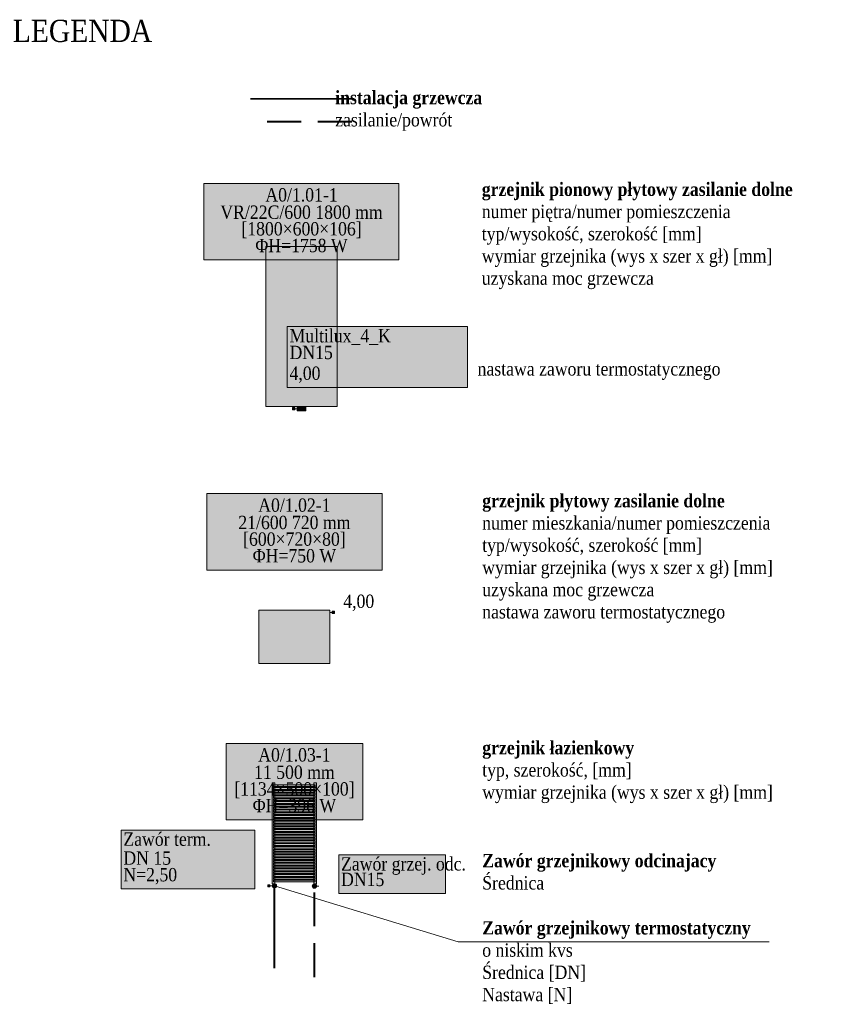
# Model space of a CAD drawing. Header units: millimetres. Extents: x -848 to 77789, y -17557 to 12238.
# Tile 4 of 79: x 39963 to 49210, y -14152 to -3074. Entities that reach past the tile are written whole.
import ezdxf
from ezdxf.enums import TextEntityAlignment as Align

# ---------------------------------------------------------------- set-up
doc = ezdxf.new("R2010")
doc.units = ezdxf.units.MM
doc.linetypes.add('DASHED', pattern=[0.1905, 0.127, -0.0635])
for name, color, linetype, lineweight, true_color in [('IS_Działka (powrotna)', 5, 'Continuous', 40, 0x0000ff), ('IS_Działka (zasilająca)', 1, 'Continuous', 40, 0xff0000), ('IS_Grzejnik', 7, 'Continuous', 5, 0x000000), ('IS_Grzejnik (Rozwinięcie)', 7, 'Continuous', 5, 0x000000), ('IS_Wkładka zaworowa (Rozwinięcie)1', 7, 'Continuous', 5, 0x000000), ('IS_Zawór (DN_ nastawa) (Rozwinięcie)1', 7, 'Continuous', 5, 0x000000), ('IS_Zawór na gał_ powrotnej (Rozwinięcie)1', 7, 'Continuous', 5, 0x000000), ('IS_Zawór termostatyczny lub reg_ przepływu (Rozwinięcie)1', 7, 'Continuous', 5, 0x000000), ('IS_Zawór1', 7, 'Continuous', 5, 0x000000)]:
    doc.layers.add(name, color=color, linetype=linetype, lineweight=lineweight, true_color=true_color)
doc.layers.add('RR_ICO_opisy', color=7, linetype='Continuous')
doc.layers.add('RR_ICO_zasilanie_posadzka', color=34, linetype='Continuous', lineweight=35)
doc.styles.add('Garamond', font='GARA.TTF')
doc.styles.add('Garamond_____', font='GARA.TTF')

# ---------------------------------------------------------------- blocks, each defined once
blk = doc.blocks.new('16_TypRysunkowyGrzejnika_Plytowy_800_1800_106_True_7fc2eb2e-ac0c-4f1d-8d47-3740a1be48a0_Normal')
at = {"layer": 'IS_Grzejnik', "true_color": 0xff8000, "transparency": 33554457, "extrusion": (0, 0, -1)}
blk.add_hatch(color=30, dxfattribs=at).paths.add_polyline_path([(0.4, 0.9), (-0.4, 0.9), (-0.4, -0.9), (0.4, -0.9)])
at = {"layer": 'IS_Grzejnik'}
blk.add_lwpolyline([(-0.4, 0.9), (0.4, 0.9), (0.4, -0.9), (-0.4, -0.9)], close=True, dxfattribs=at)
blk = doc.blocks.new('16_TypRysunkowyZaworu_BlokPrzylaczeniowyTermostatycznyGrzejnikaKwadrat_PL_00000000-0000-0000-0000-000000000000_Normal')
at = {"layer": 'IS_Zawór1', "lineweight": 50, "true_color": 0xffffff, "transparency": 33554687}
blk.add_hatch(color=7, dxfattribs=at).paths.add_polyline_path([(-0.5, -0.5), (0.5, -0.5), (0.5, 0), (-0.5, 0)])
at = {"layer": 'IS_Zawór1', "lineweight": 50, "true_color": 0xffffff, "transparency": 33554687, "extrusion": (0, 0, -1)}
blk.add_hatch(color=7, dxfattribs=at).paths.add_polyline_path([(-0.75, -0.125), (-1, -0.125), (-1, -0.375), (-0.75, -0.375)])
at = {"layer": 'IS_Zawór1', "linetype": 'ByBlock', "lineweight": -2}
for points in [[(-0.5, -0.5), (0.5, -0.5), (0.5, 0), (-0.5, 0)], [(0.75, -0.125), (1, -0.125), (1, -0.375), (0.75, -0.375)]]:
    blk.add_lwpolyline(points, close=True, dxfattribs=at)
blk.add_polyline3d([(0.5, -0.25, 0), (0.75, -0.25, 0)], dxfattribs=at)
blk = doc.blocks.new('16_TypRysunkowyGrzejnika_Plytowy_800_600_80_True_7fc2eb2e-ac0c-4f1d-8d47-3740a1be48a0_Normal')
at = {"layer": 'IS_Grzejnik', "true_color": 0xff8000, "transparency": 33554457, "extrusion": (0, 0, -1)}
blk.add_hatch(color=30, dxfattribs=at).paths.add_polyline_path([(0.4, 0.3), (-0.4, 0.3), (-0.4, -0.3), (0.4, -0.3)])
at = {"layer": 'IS_Grzejnik'}
blk.add_lwpolyline([(-0.4, 0.3), (0.4, 0.3), (0.4, -0.3), (-0.4, -0.3)], close=True, dxfattribs=at)
blk = doc.blocks.new('16_TypRysunkowyZaworu_ZestGrzWbudKwadrat_PL_00000000-0000-0000-0000-000000000000_Normal')
at = {"layer": 'IS_Zawór1', "lineweight": 50, "true_color": 0xffffff, "transparency": 33554687, "extrusion": (0, 0, -1)}
blk.add_hatch(color=7, dxfattribs=at).paths.add_polyline_path([(-0.25, 0.125), (-0.5, 0.125), (-0.5, -0.125), (-0.25, -0.125)])
at = {"layer": 'IS_Zawór1', "linetype": 'ByBlock', "lineweight": -2}
blk.add_lwpolyline([(0.25, 0.125), (0.5, 0.125), (0.5, -0.125), (0.25, -0.125)], close=True, dxfattribs=at)
blk.add_polyline3d([(0, 0, 0), (0.25, 0, 0)], dxfattribs=at)
blk = doc.blocks.new('16_TypRysunkowyGrzejnika_LazienkowyPion_500_1134_100_True_7fc2eb2e-ac0c-4f1d-8d47-3740a1be48a0_Normal')
at = {"layer": 'IS_Grzejnik', "true_color": 0xff8000, "transparency": 33554457}
for points in [[(-0.25, -0.567), (-0.22, -0.567), (-0.22, 0.567), (-0.25, 0.567)], [(0.22, -0.567), (0.25, -0.567), (0.25, 0.567), (0.22, 0.567)]]:
    blk.add_hatch(color=30, dxfattribs=at).paths.add_polyline_path(points)
at = {"layer": 'IS_Grzejnik', "true_color": 0xff8000, "transparency": 33554457, "extrusion": (0, 0, -1)}
for points in [[(0.235, 0.547), (-0.235, 0.547), (-0.235, 0.527), (0.235, 0.527)], [(0.235, 0.515), (-0.235, 0.515), (-0.235, 0.495), (0.235, 0.495)], [(0.235, 0.484), (-0.235, 0.484), (-0.235, 0.464), (0.235, 0.464)], [(0.235, 0.452), (-0.235, 0.452), (-0.235, 0.432), (0.235, 0.432)], [(0.235, 0.421), (-0.235, 0.421), (-0.235, 0.401), (0.235, 0.401)], [(0.235, 0.389), (-0.235, 0.389), (-0.235, 0.369), (0.235, 0.369)], [(0.235, 0.357), (-0.235, 0.357), (-0.235, 0.337), (0.235, 0.337)], [(0.235, 0.326), (-0.235, 0.326), (-0.235, 0.306), (0.235, 0.306)], [(0.235, 0.294), (-0.235, 0.294), (-0.235, 0.274), (0.235, 0.274)], [(0.235, 0.263), (-0.235, 0.263), (-0.235, 0.243), (0.235, 0.243)], [(0.235, 0.231), (-0.235, 0.231), (-0.235, 0.211), (0.235, 0.211)], [(0.235, 0.2), (-0.235, 0.2), (-0.235, 0.18), (0.235, 0.18)], [(0.235, 0.168), (-0.235, 0.168), (-0.235, 0.148), (0.235, 0.148)], [(0.235, 0.136), (-0.235, 0.136), (-0.235, 0.116), (0.235, 0.116)], [(0.235, 0.105), (-0.235, 0.105), (-0.235, 0.085), (0.235, 0.085)], [(0.235, 0.073), (-0.235, 0.073), (-0.235, 0.053), (0.235, 0.053)], [(0.235, 0.042), (-0.235, 0.042), (-0.235, 0.022), (0.235, 0.022)], [(0.235, 0.01), (-0.235, 0.01), (-0.235, -0.01), (0.235, -0.01)], [(0.235, -0.022), (-0.235, -0.022), (-0.235, -0.042), (0.235, -0.042)], [(0.235, -0.053), (-0.235, -0.053), (-0.235, -0.073), (0.235, -0.073)], [(0.235, -0.085), (-0.235, -0.085), (-0.235, -0.105), (0.235, -0.105)], [(0.235, -0.116), (-0.235, -0.116), (-0.235, -0.136), (0.235, -0.136)], [(0.235, -0.148), (-0.235, -0.148), (-0.235, -0.168), (0.235, -0.168)], [(0.235, -0.18), (-0.235, -0.18), (-0.235, -0.2), (0.235, -0.2)], [(0.235, -0.211), (-0.235, -0.211), (-0.235, -0.231), (0.235, -0.231)], [(0.235, -0.243), (-0.235, -0.243), (-0.235, -0.263), (0.235, -0.263)], [(0.235, -0.274), (-0.235, -0.274), (-0.235, -0.294), (0.235, -0.294)], [(0.235, -0.306), (-0.235, -0.306), (-0.235, -0.326), (0.235, -0.326)], [(0.235, -0.337), (-0.235, -0.337), (-0.235, -0.357), (0.235, -0.357)], [(0.235, -0.369), (-0.235, -0.369), (-0.235, -0.389), (0.235, -0.389)], [(0.235, -0.401), (-0.235, -0.401), (-0.235, -0.421), (0.235, -0.421)], [(0.235, -0.432), (-0.235, -0.432), (-0.235, -0.452), (0.235, -0.452)], [(0.235, -0.464), (-0.235, -0.464), (-0.235, -0.484), (0.235, -0.484)], [(0.235, -0.495), (-0.235, -0.495), (-0.235, -0.515), (0.235, -0.515)], [(0.235, -0.527), (-0.235, -0.527), (-0.235, -0.547), (0.235, -0.547)]]:
    blk.add_hatch(color=30, dxfattribs=at).paths.add_polyline_path(points)
at = {"layer": 'IS_Grzejnik'}
for points in [[(-0.25, -0.567), (-0.22, -0.567), (-0.22, 0.567), (-0.25, 0.567)], [(0.22, -0.567), (0.25, -0.567), (0.25, 0.567), (0.22, 0.567)], [(-0.235, 0.547), (0.235, 0.547), (0.235, 0.527), (-0.235, 0.527)], [(-0.235, 0.515), (0.235, 0.515), (0.235, 0.495), (-0.235, 0.495)], [(-0.235, 0.484), (0.235, 0.484), (0.235, 0.464), (-0.235, 0.464)], [(-0.235, 0.452), (0.235, 0.452), (0.235, 0.432), (-0.235, 0.432)], [(-0.235, 0.421), (0.235, 0.421), (0.235, 0.401), (-0.235, 0.401)], [(-0.235, 0.389), (0.235, 0.389), (0.235, 0.369), (-0.235, 0.369)], [(-0.235, 0.357), (0.235, 0.357), (0.235, 0.337), (-0.235, 0.337)], [(-0.235, 0.326), (0.235, 0.326), (0.235, 0.306), (-0.235, 0.306)], [(-0.235, 0.294), (0.235, 0.294), (0.235, 0.274), (-0.235, 0.274)], [(-0.235, 0.263), (0.235, 0.263), (0.235, 0.243), (-0.235, 0.243)], [(-0.235, 0.231), (0.235, 0.231), (0.235, 0.211), (-0.235, 0.211)], [(-0.235, 0.2), (0.235, 0.2), (0.235, 0.18), (-0.235, 0.18)], [(-0.235, 0.168), (0.235, 0.168), (0.235, 0.148), (-0.235, 0.148)], [(-0.235, 0.136), (0.235, 0.136), (0.235, 0.116), (-0.235, 0.116)], [(-0.235, 0.105), (0.235, 0.105), (0.235, 0.085), (-0.235, 0.085)], [(-0.235, 0.073), (0.235, 0.073), (0.235, 0.053), (-0.235, 0.053)], [(-0.235, 0.042), (0.235, 0.042), (0.235, 0.022), (-0.235, 0.022)], [(-0.235, 0.01), (0.235, 0.01), (0.235, -0.01), (-0.235, -0.01)], [(-0.235, -0.022), (0.235, -0.022), (0.235, -0.042), (-0.235, -0.042)], [(-0.235, -0.053), (0.235, -0.053), (0.235, -0.073), (-0.235, -0.073)], [(-0.235, -0.085), (0.235, -0.085), (0.235, -0.105), (-0.235, -0.105)], [(-0.235, -0.116), (0.235, -0.116), (0.235, -0.136), (-0.235, -0.136)], [(-0.235, -0.148), (0.235, -0.148), (0.235, -0.168), (-0.235, -0.168)], [(-0.235, -0.18), (0.235, -0.18), (0.235, -0.2), (-0.235, -0.2)], [(-0.235, -0.211), (0.235, -0.211), (0.235, -0.231), (-0.235, -0.231)], [(-0.235, -0.243), (0.235, -0.243), (0.235, -0.263), (-0.235, -0.263)], [(-0.235, -0.274), (0.235, -0.274), (0.235, -0.294), (-0.235, -0.294)], [(-0.235, -0.306), (0.235, -0.306), (0.235, -0.326), (-0.235, -0.326)], [(-0.235, -0.337), (0.235, -0.337), (0.235, -0.357), (-0.235, -0.357)], [(-0.235, -0.369), (0.235, -0.369), (0.235, -0.389), (-0.235, -0.389)], [(-0.235, -0.401), (0.235, -0.401), (0.235, -0.421), (-0.235, -0.421)], [(-0.235, -0.432), (0.235, -0.432), (0.235, -0.452), (-0.235, -0.452)], [(-0.235, -0.464), (0.235, -0.464), (0.235, -0.484), (-0.235, -0.484)], [(-0.235, -0.495), (0.235, -0.495), (0.235, -0.515), (-0.235, -0.515)], [(-0.235, -0.527), (0.235, -0.527), (0.235, -0.547), (-0.235, -0.547)]]:
    blk.add_lwpolyline(points, close=True, dxfattribs=at)
blk = doc.blocks.new('16_TypRysunkowyZaworu_Kwadrat_PL_00000000-0000-0000-0000-000000000000_Normal')
at = {"layer": 'IS_Zawór1', "lineweight": 50, "true_color": 0xffffff, "transparency": 33554687}
h = blk.add_hatch(color=7, dxfattribs=at)
edge = h.paths.add_edge_path(flags=0)
edge.add_arc((0, 0), 0.25, 0, 360)
at = {"layer": 'IS_Zawór1', "lineweight": 50, "true_color": 0xffffff, "transparency": 33554687, "extrusion": (0, 0, -1)}
blk.add_hatch(color=7, dxfattribs=at).paths.add_polyline_path([(0.125, 0.5), (0.125, 0.75), (-0.125, 0.75), (-0.125, 0.5)])
at = {"layer": 'IS_Zawór1', "linetype": 'ByBlock', "lineweight": -2}
blk.add_lwpolyline([(-0.125, 0.5), (-0.125, 0.75), (0.125, 0.75), (0.125, 0.5)], close=True, dxfattribs=at)
blk.add_polyline3d([(0, 0.25, 0), (0, 0.5, 0)], dxfattribs=at)
blk.add_circle((0, 0), 0.25, dxfattribs=at)
blk = doc.blocks.new('16_TypRysunkowyZaworu_Kreska_PL_00000000-0000-0000-0000-000000000000_Normal')
at = {"layer": 'IS_Zawór1', "lineweight": 50, "true_color": 0xffffff, "transparency": 33554687}
h = blk.add_hatch(color=7, dxfattribs=at)
edge = h.paths.add_edge_path(flags=0)
edge.add_arc((0, 0), 0.25, 0, 360)
at = {"layer": 'IS_Zawór1', "linetype": 'ByBlock', "lineweight": -2}
blk.add_polyline3d([(0, 0.25, 0), (0, 0.5, 0)], dxfattribs=at)
blk.add_circle((0, 0), 0.25, dxfattribs=at)

msp = doc.modelspace()

# ---------------------------------------------------------------- hatches: boundary and pattern name
at = {"layer": 'IS_Grzejnik (Rozwinięcie)', "lineweight": 50, "true_color": 0xffffff, "transparency": 33554687}
for points in [[(42034, -5775), (44229, -5775), (44229, -4916), (42034, -4916)], [(42069, -9266), (44043, -9266), (44043, -8407), (42069, -8407)], [(42288, -12076), (43824, -12076), (43824, -11217), (42288, -11217)]]:
    msp.add_hatch(color=7, dxfattribs=at).paths.add_polyline_path(points)
at = {"layer": 'IS_Zawór (DN_ nastawa) (Rozwinięcie)1', "lineweight": 50, "true_color": 0xffffff, "transparency": 33554687}
msp.add_hatch(color=7, dxfattribs=at).paths.add_polyline_path([(42975, -7212), (45005, -7212), (45005, -6527), (42975, -6527)])
at = {"layer": 'IS_Zawór na gał_ powrotnej (Rozwinięcie)1', "lineweight": 50, "true_color": 0xffffff, "transparency": 33554687}
msp.add_hatch(color=7, dxfattribs=at).paths.add_polyline_path([(43555, -12907), (44757, -12907), (44757, -12469), (43555, -12469)])
at = {"layer": 'IS_Zawór termostatyczny lub reg_ przepływu (Rozwinięcie)1', "lineweight": 50, "true_color": 0xffffff, "transparency": 33554687}
msp.add_hatch(color=7, dxfattribs=at).paths.add_polyline_path([(41105, -12854), (42610, -12854), (42610, -12192), (41105, -12192)])

# ---------------------------------------------------------------- linework, layer by layer
at = {"lineweight": 0}
msp.add_lwpolyline([(48398, -13451), (44898, -13451), (42830, -12819)], dxfattribs=at)
at = {"layer": 'IS_Działka (powrotna)', "linetype": 'DASHED', "ltscale": 3000}
for p, q in [((43701, -4224), (42562, -4224)), ((43280, -12797), (43280, -12796)), ((43280, -13846), (43280, -12847))]:
    msp.add_line(p, q, dxfattribs=at)
at = {"layer": 'IS_Działka (zasilająca)'}
msp.add_line((42830, -13746), (42830, -12844), dxfattribs=at)
at = {"layer": 'IS_Grzejnik (Rozwinięcie)'}
for points in [[(42034, -5775), (44229, -5775), (44229, -4916), (42034, -4916)], [(42069, -9266), (44043, -9266), (44043, -8407), (42069, -8407)], [(42288, -12076), (43824, -12076), (43824, -11217), (42288, -11217)]]:
    msp.add_lwpolyline(points, close=True, dxfattribs=at)
at = {"layer": 'IS_Zawór (DN_ nastawa) (Rozwinięcie)1'}
msp.add_lwpolyline([(42975, -7212), (45005, -7212), (45005, -6527), (42975, -6527)], close=True, dxfattribs=at)
at = {"layer": 'IS_Zawór na gał_ powrotnej (Rozwinięcie)1'}
msp.add_lwpolyline([(43555, -12907), (44757, -12907), (44757, -12469), (43555, -12469)], close=True, dxfattribs=at)
at = {"layer": 'IS_Zawór termostatyczny lub reg_ przepływu (Rozwinięcie)1'}
msp.add_lwpolyline([(41105, -12854), (42610, -12854), (42610, -12192), (41105, -12192)], close=True, dxfattribs=at)
at = {"layer": 'RR_ICO_zasilanie_posadzka', "color": 1, "ltscale": 50}
msp.add_line((43701, -3964), (42562, -3964), dxfattribs=at)

# ---------------------------------------------------------------- block references
at = {"layer": 'IS_Grzejnik', "xscale": 1000, "yscale": 1000, "zscale": 1000}
for name, p in [('16_TypRysunkowyGrzejnika_Plytowy_800_1800_106_True_7fc2eb2e-ac0c-4f1d-8d47-3740a1be48a0_Normal', (43135, -6527)), ('16_TypRysunkowyGrzejnika_Plytowy_800_600_80_True_7fc2eb2e-ac0c-4f1d-8d47-3740a1be48a0_Normal', (43055, -10018)), ('16_TypRysunkowyGrzejnika_LazienkowyPion_500_1134_100_True_7fc2eb2e-ac0c-4f1d-8d47-3740a1be48a0_Normal', (43055, -12229))]:
    msp.add_blockref(name, p, dxfattribs=at)
at = {"layer": 'IS_Zawór1', "yscale": 100, "zscale": 100}
for name, p, xscale in [('16_TypRysunkowyZaworu_BlokPrzylaczeniowyTermostatycznyGrzejnikaKwadrat_PL_00000000-0000-0000-0000-000000000000_Normal', (43135, -7427), -100), ('16_TypRysunkowyZaworu_ZestGrzWbudKwadrat_PL_00000000-0000-0000-0000-000000000000_Normal', (43455, -9743), 100)]:
    msp.add_blockref(name, p, dxfattribs=dict(at, xscale=xscale))
at = {"layer": 'IS_Zawór1', "xscale": 100, "yscale": 100, "zscale": 100}
for name, p, rotation in [('16_TypRysunkowyZaworu_Kwadrat_PL_00000000-0000-0000-0000-000000000000_Normal', (42830, -12819), 90), ('16_TypRysunkowyZaworu_Kreska_PL_00000000-0000-0000-0000-000000000000_Normal', (43280, -12822), 270)]:
    msp.add_blockref(name, p, dxfattribs=dict(at, rotation=rotation))

# ---------------------------------------------------------------- texts
at = {"layer": 'IS_Grzejnik (Rozwinięcie)', "style": 'Garamond_____'}
for s, p in [('A0/1.01-1', (43135, -5165)), ('A0/1.02-1', (43055, -8656)), ('A0/1.03-1', (43055, -11466))]:
    msp.add_text(s, height=150, dxfattribs=at).set_placement(p, align=Align.BOTTOM_CENTER)
for s, p in [('VR/22C/600 1800 mm', (43135, -5165)), ('[1800×600×106]', (43135, -5352)), ('ΦH=1758 W', (43135, -5540)), ('21/600 720 mm', (43055, -8656)), ('[600×720×80]', (43055, -8843)), ('ΦH=750 W', (43055, -9031)), ('11 500 mm', (43055, -11466)), ('[1134×500×100]', (43055, -11654)), ('ΦH=396 W', (43055, -11841))]:
    msp.add_text(s, height=150, dxfattribs=at).set_placement(p, align=Align.TOP_CENTER)
at = {"layer": 'IS_Wkładka zaworowa (Rozwinięcie)1', "style": 'Garamond_____'}
msp.add_text('4,00', height=150, dxfattribs=at).set_placement((43605, -9543), align=Align.TOP_LEFT)
at = {"layer": 'IS_Zawór (DN_ nastawa) (Rozwinięcie)1', "style": 'Garamond_____'}
for s, p in [('Multilux_4_K', (43000, -6555)), ('DN15', (43000, -6743)), ('4,00', (43000, -6977))]:
    msp.add_text(s, height=150, dxfattribs=at).set_placement(p, align=Align.TOP_LEFT)
at = {"layer": 'IS_Zawór na gał_ powrotnej (Rozwinięcie)1', "style": 'Garamond_____'}
for s, p in [('Zawór grzej. odc.', (43580, -12497)), ('DN15', (43580, -12672))]:
    msp.add_text(s, height=150, dxfattribs=at).set_placement(p, align=Align.TOP_LEFT)
at = {"layer": 'IS_Zawór termostatyczny lub reg_ przepływu (Rozwinięcie)1', "style": 'Garamond_____'}
for s, p in [('Zawór term.', (41130, -12219)), ('DN 15', (41130, -12432)), ('N=2,50', (41130, -12619))]:
    msp.add_text(s, height=150, dxfattribs=at).set_placement(p, align=Align.TOP_LEFT)
at = {"layer": 'RR_ICO_opisy', "ltscale": 50, "attachment_point": 9, "style": 'Garamond'}
for s, insert, char_height in [('\\pxql;LEGENDA', (41454, -3329), 250), ('\\pxql;{\\fGaramond|b1|i0|c238|p18;instalacja grzewcza}\\Pzasilanie/powrót', (45169, -4324), 150)]:
    msp.add_mtext(s, dxfattribs=dict(at, insert=insert, char_height=char_height))
at = {"layer": 'RR_ICO_opisy', "ltscale": 500, "char_height": 150, "attachment_point": 1, "style": 'Garamond'}
for s, insert in [('\\pxql;{\\fGaramond|b1|i0|c238|p18;grzejnik pionowy płytowy zasilanie dolne}\\Pnumer piętra/numer pomieszczenia\\Ptyp/wysokość, szerokość [mm]\\Pwymiar grzejnika (wys x szer x gł) [mm]\\Puzyskana moc grzewcza\\P\\pq*;\\P', (45164, -4907)), ('\\pxql;nastawa zaworu termostatycznego', (45117, -6928)), ('\\pxql;{\\fGaramond|b1|i0|c238|p18;grzejnik płytowy zasilanie dolne}\\Pnumer mieszkania/numer pomieszczenia\\Ptyp/wysokość, szerokość [mm]\\Pwymiar grzejnika (wys x szer x gł) [mm]\\Puzyskana moc grzewcza\\Pnastawa zaworu termostatycznego', (45169, -8411)), ('\\pxql;{\\fGaramond|b1|i0|c238|p18;grzejnik łazienkowy}\\Ptyp, szerokość, [mm]\\Pwymiar grzejnika (wys x szer x gł) [mm]', (45169, -11190)), ('\\pxql;{\\fGaramond|b1|i0|c238|p18;Zawór grzejnikowy odcinajacy}\\PŚrednica', (45169, -12461)), ('\\pxql;{\\fGaramond|b1|i0|c238|p18;Zawór grzejnikowy termostatyczny}\\Po niskim kvs\\PŚrednica [DN]\\PNastawa [N]', (45169, -13217))]:
    msp.add_mtext(s, dxfattribs=dict(at, insert=insert))

doc.saveas('drawing.dxf')
